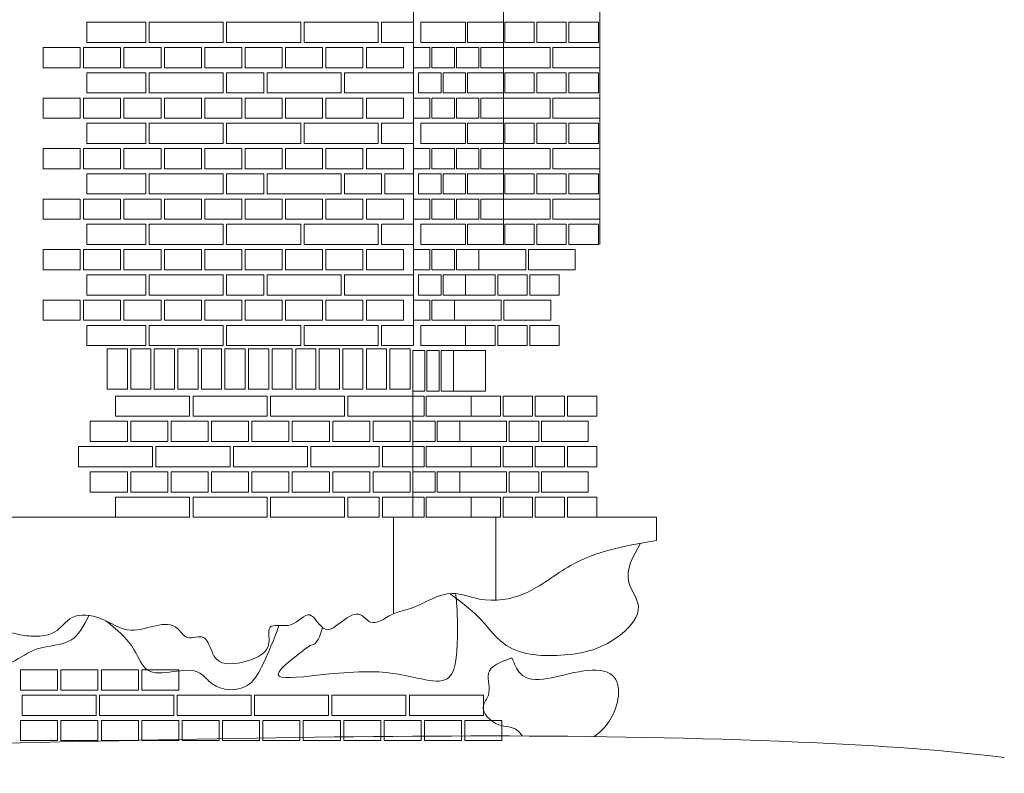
# Model space of a CAD drawing. Header units: millimetres. Extents: x -37887 to 94344, y -69777 to 116976.
# Tile 172 of 205: x 18616 to 21541, y 107490 to 109728. Entities that reach past the tile are written whole.
import ezdxf

# ---------------------------------------------------------------- set-up
doc = ezdxf.new("R2010")
doc.units = ezdxf.units.MM
doc.layers.add('02_odbudowa', color=7, linetype='Continuous', lineweight=30)
doc.layers.add('inwentarka dominiki', color=1, linetype='Continuous', lineweight=13)

# ---------------------------------------------------------------- blocks, each defined once
blk = doc.blocks.new('A$C548F19F9')
at = {"layer": 'inwentarka dominiki'}
for p, q in [((20858.1, 6616.6), (20858.1, 1606.6)), ((21411.4, 2824.7), (21411.4, 1906.6)), ((21125.2, 2606.3), (21125.2, 1906.6)), ((20855.7, 1546.6), (20855.7, 1096.6)), ((18780.4, 1096.6), (19973.1, 1096.6)), ((20798.7, 1096.6), (20798.7, 810.1)), ((21102.6, 1096.6), (21102.6, 850.3)), ((21402.6, 1096.6), (21579.6, 1096.6)), ((21579.6, 1096.6), (21579.6, 1028))]:
    blk.add_line(p, q, dxfattribs=at)
for points in [[(19888.1, 2506.6), (20063.1, 2506.6), (20063.1, 2566.6), (19888.1, 2566.6), (19888.1, 2506.6)], [(20073.1, 2566.6), (20073.1, 2506.6), (20293.1, 2506.6), (20293.1, 2566.6), (20073.1, 2566.6)], [(20303.1, 2566.6), (20303.1, 2506.6), (20523.1, 2506.6), (20523.1, 2566.6), (20303.1, 2566.6)], [(20533.1, 2566.6), (20533.1, 2506.6), (20753.1, 2506.6), (20753.1, 2566.6), (20533.1, 2566.6)], [(20763.1, 2566.6), (20763.1, 2506.6), (20858.1, 2506.6), (20858.1, 2566.6), (20763.1, 2566.6)], [(21013, 2506.6), (21013, 2566.6), (20879.5, 2566.6), (20879.5, 2506.6), (21013, 2506.6)], [(21125.2, 2506.6), (21125.2, 2566.6), (21019, 2566.6), (21019, 2506.6), (21125.2, 2506.6)], [(21129.2, 2506.6), (21129.2, 2566.6), (21216.6, 2566.6), (21216.6, 2506.6), (21129.2, 2506.6)], [(21224.6, 2506.6), (21224.6, 2566.6), (21312, 2566.6), (21312, 2506.6), (21224.6, 2506.6)], [(21320, 2506.6), (21320, 2566.6), (21407.4, 2566.6), (21407.4, 2506.6), (21320, 2506.6)], [(19758.1, 2491.6), (19758.1, 2431.6), (19868.1, 2431.6), (19868.1, 2491.6), (19758.1, 2491.6)], [(19878.1, 2491.6), (19878.1, 2431.6), (19988.1, 2431.6), (19988.1, 2491.6), (19878.1, 2491.6)], [(19998.1, 2491.6), (19998.1, 2431.6), (20108.1, 2431.6), (20108.1, 2491.6), (19998.1, 2491.6)], [(20118.1, 2491.6), (20118.1, 2431.6), (20228.1, 2431.6), (20228.1, 2491.6), (20118.1, 2491.6)], [(20238.1, 2491.6), (20238.1, 2431.6), (20348.1, 2431.6), (20348.1, 2491.6), (20238.1, 2491.6)], [(20358.1, 2491.6), (20358.1, 2431.6), (20468.1, 2431.6), (20468.1, 2491.6), (20358.1, 2491.6)], [(20478.1, 2491.6), (20478.1, 2431.6), (20588.1, 2431.6), (20588.1, 2491.6), (20478.1, 2491.6)], [(20598.1, 2491.6), (20598.1, 2431.6), (20708.1, 2431.6), (20708.1, 2491.6), (20598.1, 2491.6)], [(20718.1, 2491.6), (20718.1, 2431.6), (20828.1, 2431.6), (20828.1, 2491.6), (20718.1, 2491.6)], [(20858.1, 2431.6), (20906.8, 2431.6), (20906.8, 2491.6), (20858.1, 2491.6), (20858.1, 2431.6)], [(20912.9, 2431.6), (20979.6, 2431.6), (20979.6, 2491.6), (20912.9, 2491.6), (20912.9, 2431.6)], [(20985.7, 2431.6), (21052.4, 2431.6), (21052.4, 2491.6), (20985.7, 2491.6), (20985.7, 2431.6)], [(21058.5, 2431.6), (21125.2, 2431.6), (21125.2, 2491.6), (21058.5, 2491.6), (21058.5, 2431.6)], [(21264.3, 2431.6), (21125.2, 2431.6), (21125.2, 2491.6), (21264.3, 2491.6), (21264.3, 2431.6)], [(21411.4, 2431.6), (21272.3, 2431.6), (21272.3, 2491.6), (21411.4, 2491.6), (21411.4, 2431.6)], [(19888.1, 2356.6), (20063.1, 2356.6), (20063.1, 2416.6), (19888.1, 2416.6), (19888.1, 2356.6)], [(20073.1, 2416.6), (20073.1, 2356.6), (20293.1, 2356.6), (20293.1, 2416.6), (20073.1, 2416.6)], [(20303.1, 2416.6), (20303.1, 2356.6), (20413.1, 2356.6), (20413.1, 2416.6), (20303.1, 2416.6)], [(20423.1, 2416.6), (20423.1, 2356.6), (20643.1, 2356.6), (20643.1, 2416.6), (20423.1, 2416.6)], [(20653.1, 2416.6), (20653.1, 2356.6), (20858.1, 2356.6), (20858.1, 2416.6), (20653.1, 2416.6)], [(20873.4, 2356.6), (20940.2, 2356.6), (20940.2, 2416.6), (20873.4, 2416.6), (20873.4, 2356.6)], [(20946.2, 2356.6), (21013, 2356.6), (21013, 2416.6), (20946.2, 2416.6), (20946.2, 2356.6)], [(21125.2, 2356.6), (21125.2, 2416.6), (21019, 2416.6), (21019, 2356.6), (21125.2, 2356.6)], [(21129.2, 2356.6), (21129.2, 2416.6), (21216.6, 2416.6), (21216.6, 2356.6), (21129.2, 2356.6)], [(21224.6, 2356.6), (21224.6, 2416.6), (21312, 2416.6), (21312, 2356.6), (21224.6, 2356.6)], [(21320, 2356.6), (21320, 2416.6), (21407.4, 2416.6), (21407.4, 2356.6), (21320, 2356.6)], [(19758.1, 2341.6), (19758.1, 2281.6), (19868.1, 2281.6), (19868.1, 2341.6), (19758.1, 2341.6)], [(19878.1, 2341.6), (19878.1, 2281.6), (19988.1, 2281.6), (19988.1, 2341.6), (19878.1, 2341.6)], [(19998.1, 2341.6), (19998.1, 2281.6), (20108.1, 2281.6), (20108.1, 2341.6), (19998.1, 2341.6)], [(20118.1, 2341.6), (20118.1, 2281.6), (20228.1, 2281.6), (20228.1, 2341.6), (20118.1, 2341.6)], [(20238.1, 2341.6), (20238.1, 2281.6), (20348.1, 2281.6), (20348.1, 2341.6), (20238.1, 2341.6)], [(20358.1, 2341.6), (20358.1, 2281.6), (20468.1, 2281.6), (20468.1, 2341.6), (20358.1, 2341.6)], [(20478.1, 2341.6), (20478.1, 2281.6), (20588.1, 2281.6), (20588.1, 2341.6), (20478.1, 2341.6)], [(20598.1, 2341.6), (20598.1, 2281.6), (20708.1, 2281.6), (20708.1, 2341.6), (20598.1, 2341.6)], [(20718.1, 2341.6), (20718.1, 2281.6), (20828.1, 2281.6), (20828.1, 2341.6), (20718.1, 2341.6)], [(20858.1, 2281.6), (20906.8, 2281.6), (20906.8, 2341.6), (20858.1, 2341.6), (20858.1, 2281.6)], [(20912.9, 2281.6), (20979.6, 2281.6), (20979.6, 2341.6), (20912.9, 2341.6), (20912.9, 2281.6)], [(20985.7, 2281.6), (21052.4, 2281.6), (21052.4, 2341.6), (20985.7, 2341.6), (20985.7, 2281.6)], [(21058.5, 2281.6), (21125.2, 2281.6), (21125.2, 2341.6), (21058.5, 2341.6), (21058.5, 2281.6)], [(21264.3, 2281.6), (21125.2, 2281.6), (21125.2, 2341.6), (21264.3, 2341.6), (21264.3, 2281.6)], [(21411.4, 2281.6), (21272.3, 2281.6), (21272.3, 2341.6), (21411.4, 2341.6), (21411.4, 2281.6)], [(19888.1, 2206.6), (20063.1, 2206.6), (20063.1, 2266.6), (19888.1, 2266.6), (19888.1, 2206.6)], [(20073.1, 2266.6), (20073.1, 2206.6), (20293.1, 2206.6), (20293.1, 2266.6), (20073.1, 2266.6)], [(20303.1, 2266.6), (20303.1, 2206.6), (20523.1, 2206.6), (20523.1, 2266.6), (20303.1, 2266.6)], [(20533.1, 2266.6), (20533.1, 2206.6), (20753.1, 2206.6), (20753.1, 2266.6), (20533.1, 2266.6)], [(20763.1, 2266.6), (20763.1, 2206.6), (20858.1, 2206.6), (20858.1, 2266.6), (20763.1, 2266.6)], [(21013, 2206.6), (21013, 2266.6), (20879.5, 2266.6), (20879.5, 2206.6), (21013, 2206.6)], [(21125.2, 2206.6), (21125.2, 2266.6), (21019, 2266.6), (21019, 2206.6), (21125.2, 2206.6)], [(21129.2, 2206.6), (21129.2, 2266.6), (21216.6, 2266.6), (21216.6, 2206.6), (21129.2, 2206.6)], [(21224.6, 2206.6), (21224.6, 2266.6), (21312, 2266.6), (21312, 2206.6), (21224.6, 2206.6)], [(21320, 2206.6), (21320, 2266.6), (21407.4, 2266.6), (21407.4, 2206.6), (21320, 2206.6)], [(19758.1, 2191.6), (19758.1, 2131.6), (19868.1, 2131.6), (19868.1, 2191.6), (19758.1, 2191.6)], [(19878.1, 2191.6), (19878.1, 2131.6), (19988.1, 2131.6), (19988.1, 2191.6), (19878.1, 2191.6)], [(19998.1, 2191.6), (19998.1, 2131.6), (20108.1, 2131.6), (20108.1, 2191.6), (19998.1, 2191.6)], [(20118.1, 2191.6), (20118.1, 2131.6), (20228.1, 2131.6), (20228.1, 2191.6), (20118.1, 2191.6)], [(20238.1, 2191.6), (20238.1, 2131.6), (20348.1, 2131.6), (20348.1, 2191.6), (20238.1, 2191.6)], [(20358.1, 2191.6), (20358.1, 2131.6), (20468.1, 2131.6), (20468.1, 2191.6), (20358.1, 2191.6)], [(20478.1, 2191.6), (20478.1, 2131.6), (20588.1, 2131.6), (20588.1, 2191.6), (20478.1, 2191.6)], [(20598.1, 2191.6), (20598.1, 2131.6), (20708.1, 2131.6), (20708.1, 2191.6), (20598.1, 2191.6)], [(20718.1, 2191.6), (20718.1, 2131.6), (20828.1, 2131.6), (20828.1, 2191.6), (20718.1, 2191.6)], [(20858.1, 2131.6), (20906.8, 2131.6), (20906.8, 2191.6), (20858.1, 2191.6), (20858.1, 2131.6)], [(20912.9, 2131.6), (20979.6, 2131.6), (20979.6, 2191.6), (20912.9, 2191.6), (20912.9, 2131.6)], [(20985.7, 2131.6), (21052.4, 2131.6), (21052.4, 2191.6), (20985.7, 2191.6), (20985.7, 2131.6)], [(21058.5, 2131.6), (21125.2, 2131.6), (21125.2, 2191.6), (21058.5, 2191.6), (21058.5, 2131.6)], [(21264.3, 2131.6), (21125.2, 2131.6), (21125.2, 2191.6), (21264.3, 2191.6), (21264.3, 2131.6)], [(21411.4, 2131.6), (21272.3, 2131.6), (21272.3, 2191.6), (21411.4, 2191.6), (21411.4, 2131.6)], [(19888.1, 2056.6), (20063.1, 2056.6), (20063.1, 2116.6), (19888.1, 2116.6), (19888.1, 2056.6)], [(20073.1, 2116.6), (20073.1, 2056.6), (20293.1, 2056.6), (20293.1, 2116.6), (20073.1, 2116.6)], [(20303.1, 2116.6), (20303.1, 2056.6), (20413.1, 2056.6), (20413.1, 2116.6), (20303.1, 2116.6)], [(20423.1, 2116.6), (20423.1, 2056.6), (20643.1, 2056.6), (20643.1, 2116.6), (20423.1, 2116.6)], [(20653.1, 2116.6), (20653.1, 2056.6), (20763.1, 2056.6), (20763.1, 2116.6), (20653.1, 2116.6)], [(20773.1, 2116.6), (20773.1, 2056.6), (20858.1, 2056.6), (20858.1, 2116.6), (20773.1, 2116.6)], [(20873.4, 2056.6), (20940.2, 2056.6), (20940.2, 2116.6), (20873.4, 2116.6), (20873.4, 2056.6)], [(20946.2, 2056.6), (21013, 2056.6), (21013, 2116.6), (20946.2, 2116.6), (20946.2, 2056.6)], [(21125.2, 2056.6), (21125.2, 2116.6), (21019, 2116.6), (21019, 2056.6), (21125.2, 2056.6)], [(21129.2, 2056.6), (21129.2, 2116.6), (21216.6, 2116.6), (21216.6, 2056.6), (21129.2, 2056.6)], [(21224.6, 2056.6), (21224.6, 2116.6), (21312, 2116.6), (21312, 2056.6), (21224.6, 2056.6)], [(21320, 2056.6), (21320, 2116.6), (21407.4, 2116.6), (21407.4, 2056.6), (21320, 2056.6)], [(19758.1, 2041.6), (19758.1, 1981.6), (19868.1, 1981.6), (19868.1, 2041.6), (19758.1, 2041.6)], [(19878.1, 2041.6), (19878.1, 1981.6), (19988.1, 1981.6), (19988.1, 2041.6), (19878.1, 2041.6)], [(19998.1, 2041.6), (19998.1, 1981.6), (20108.1, 1981.6), (20108.1, 2041.6), (19998.1, 2041.6)], [(20118.1, 2041.6), (20118.1, 1981.6), (20228.1, 1981.6), (20228.1, 2041.6), (20118.1, 2041.6)], [(20238.1, 2041.6), (20238.1, 1981.6), (20348.1, 1981.6), (20348.1, 2041.6), (20238.1, 2041.6)], [(20358.1, 2041.6), (20358.1, 1981.6), (20468.1, 1981.6), (20468.1, 2041.6), (20358.1, 2041.6)], [(20478.1, 2041.6), (20478.1, 1981.6), (20588.1, 1981.6), (20588.1, 2041.6), (20478.1, 2041.6)], [(20598.1, 2041.6), (20598.1, 1981.6), (20708.1, 1981.6), (20708.1, 2041.6), (20598.1, 2041.6)], [(20718.1, 2041.6), (20718.1, 1981.6), (20828.1, 1981.6), (20828.1, 2041.6), (20718.1, 2041.6)], [(20858.1, 1981.6), (20906.8, 1981.6), (20906.8, 2041.6), (20858.1, 2041.6), (20858.1, 1981.6)], [(20912.9, 1981.6), (20979.6, 1981.6), (20979.6, 2041.6), (20912.9, 2041.6), (20912.9, 1981.6)], [(20985.7, 1981.6), (21052.4, 1981.6), (21052.4, 2041.6), (20985.7, 2041.6), (20985.7, 1981.6)], [(21058.5, 1981.6), (21125.2, 1981.6), (21125.2, 2041.6), (21058.5, 2041.6), (21058.5, 1981.6)], [(21264.3, 1981.6), (21125.2, 1981.6), (21125.2, 2041.6), (21264.3, 2041.6), (21264.3, 1981.6)], [(21411.4, 1981.6), (21272.3, 1981.6), (21272.3, 2041.6), (21411.4, 2041.6), (21411.4, 1981.6)], [(19888.1, 1906.6), (20063.1, 1906.6), (20063.1, 1966.6), (19888.1, 1966.6), (19888.1, 1906.6)], [(20073.1, 1966.6), (20073.1, 1906.6), (20293.1, 1906.6), (20293.1, 1966.6), (20073.1, 1966.6)], [(20303.1, 1966.6), (20303.1, 1906.6), (20523.1, 1906.6), (20523.1, 1966.6), (20303.1, 1966.6)], [(20533.1, 1966.6), (20533.1, 1906.6), (20753.1, 1906.6), (20753.1, 1966.6), (20533.1, 1966.6)], [(20763.1, 1966.6), (20763.1, 1906.6), (20858.1, 1906.6), (20858.1, 1966.6), (20763.1, 1966.6)], [(21013, 1906.6), (21013, 1966.6), (20879.5, 1966.6), (20879.5, 1906.6), (21013, 1906.6)], [(21125.2, 1906.6), (21125.2, 1966.6), (21019, 1966.6), (21019, 1906.6), (21125.2, 1906.6)], [(21129.2, 1906.6), (21129.2, 1966.6), (21216.6, 1966.6), (21216.6, 1906.6), (21129.2, 1906.6)], [(21224.6, 1906.6), (21224.6, 1966.6), (21312, 1966.6), (21312, 1906.6), (21224.6, 1906.6)], [(21320, 1906.6), (21320, 1966.6), (21407.4, 1966.6), (21407.4, 1906.6), (21320, 1906.6)], [(19758.1, 1891.6), (19758.1, 1831.6), (19868.1, 1831.6), (19868.1, 1891.6), (19758.1, 1891.6)], [(19878.1, 1891.6), (19878.1, 1831.6), (19988.1, 1831.6), (19988.1, 1891.6), (19878.1, 1891.6)], [(19998.1, 1891.6), (19998.1, 1831.6), (20108.1, 1831.6), (20108.1, 1891.6), (19998.1, 1891.6)], [(20118.1, 1891.6), (20118.1, 1831.6), (20228.1, 1831.6), (20228.1, 1891.6), (20118.1, 1891.6)], [(20238.1, 1891.6), (20238.1, 1831.6), (20348.1, 1831.6), (20348.1, 1891.6), (20238.1, 1891.6)], [(20358.1, 1891.6), (20358.1, 1831.6), (20468.1, 1831.6), (20468.1, 1891.6), (20358.1, 1891.6)], [(20478.1, 1891.6), (20478.1, 1831.6), (20588.1, 1831.6), (20588.1, 1891.6), (20478.1, 1891.6)], [(20598.1, 1891.6), (20598.1, 1831.6), (20708.1, 1831.6), (20708.1, 1891.6), (20598.1, 1891.6)], [(20718.1, 1891.6), (20718.1, 1831.6), (20828.1, 1831.6), (20828.1, 1891.6), (20718.1, 1891.6)], [(20858.1, 1831.6), (20906.8, 1831.6), (20906.8, 1891.6), (20858.1, 1891.6), (20858.1, 1831.6)], [(20912.9, 1831.6), (20979.6, 1831.6), (20979.6, 1891.6), (20912.9, 1891.6), (20912.9, 1831.6)], [(20985.7, 1831.6), (21052.4, 1831.6), (21052.4, 1891.6), (20985.7, 1891.6), (20985.7, 1831.6)], [(21191.5, 1831.6), (21052.4, 1831.6), (21052.4, 1891.6), (21191.5, 1891.6), (21191.5, 1831.6)], [(21338.6, 1831.6), (21199.5, 1831.6), (21199.5, 1891.6), (21338.6, 1891.6), (21338.6, 1831.6)], [(19888.1, 1756.6), (20063.1, 1756.6), (20063.1, 1816.6), (19888.1, 1816.6), (19888.1, 1756.6)], [(20073.1, 1816.6), (20073.1, 1756.6), (20293.1, 1756.6), (20293.1, 1816.6), (20073.1, 1816.6)], [(20303.1, 1816.6), (20303.1, 1756.6), (20413.1, 1756.6), (20413.1, 1816.6), (20303.1, 1816.6)], [(20423.1, 1816.6), (20423.1, 1756.6), (20643.1, 1756.6), (20643.1, 1816.6), (20423.1, 1816.6)], [(20653.1, 1816.6), (20653.1, 1756.6), (20858.1, 1756.6), (20858.1, 1816.6), (20653.1, 1816.6)], [(20873.4, 1756.6), (20940.2, 1756.6), (20940.2, 1816.6), (20873.4, 1816.6), (20873.4, 1756.6)], [(20946.2, 1756.6), (21013, 1756.6), (21013, 1816.6), (20946.2, 1816.6), (20946.2, 1756.6)], [(21013, 1756.6), (21013, 1816.6), (21100.4, 1816.6), (21100.4, 1756.6), (21013, 1756.6)], [(21108.4, 1756.6), (21108.4, 1816.6), (21195.8, 1816.6), (21195.8, 1756.6), (21108.4, 1756.6)], [(21203.7, 1756.6), (21203.7, 1816.6), (21291.2, 1816.6), (21291.2, 1756.6), (21203.7, 1756.6)], [(19758.1, 1741.6), (19758.1, 1681.6), (19868.1, 1681.6), (19868.1, 1741.6), (19758.1, 1741.6)], [(19878.1, 1741.6), (19878.1, 1681.6), (19988.1, 1681.6), (19988.1, 1741.6), (19878.1, 1741.6)], [(19998.1, 1741.6), (19998.1, 1681.6), (20108.1, 1681.6), (20108.1, 1741.6), (19998.1, 1741.6)], [(20118.1, 1741.6), (20118.1, 1681.6), (20228.1, 1681.6), (20228.1, 1741.6), (20118.1, 1741.6)], [(20238.1, 1741.6), (20238.1, 1681.6), (20348.1, 1681.6), (20348.1, 1741.6), (20238.1, 1741.6)], [(20358.1, 1741.6), (20358.1, 1681.6), (20468.1, 1681.6), (20468.1, 1741.6), (20358.1, 1741.6)], [(20478.1, 1741.6), (20478.1, 1681.6), (20588.1, 1681.6), (20588.1, 1741.6), (20478.1, 1741.6)], [(20598.1, 1741.6), (20598.1, 1681.6), (20708.1, 1681.6), (20708.1, 1741.6), (20598.1, 1741.6)], [(20718.1, 1741.6), (20718.1, 1681.6), (20828.1, 1681.6), (20828.1, 1741.6), (20718.1, 1741.6)], [(20858.1, 1681.6), (20906.8, 1681.6), (20906.8, 1741.6), (20858.1, 1741.6), (20858.1, 1681.6)], [(20912.9, 1681.6), (20979.6, 1681.6), (20979.6, 1741.6), (20912.9, 1741.6), (20912.9, 1681.6)], [(21118.7, 1681.6), (20979.6, 1681.6), (20979.6, 1741.6), (21118.7, 1741.6), (21118.7, 1681.6)], [(21265.8, 1681.6), (21126.7, 1681.6), (21126.7, 1741.6), (21265.8, 1741.6), (21265.8, 1681.6)], [(19888.1, 1606.6), (20063.1, 1606.6), (20063.1, 1666.6), (19888.1, 1666.6), (19888.1, 1606.6)], [(20073.1, 1666.6), (20073.1, 1606.6), (20293.1, 1606.6), (20293.1, 1666.6), (20073.1, 1666.6)], [(20303.1, 1666.6), (20303.1, 1606.6), (20523.1, 1606.6), (20523.1, 1666.6), (20303.1, 1666.6)], [(20533.1, 1666.6), (20533.1, 1606.6), (20753.1, 1606.6), (20753.1, 1666.6), (20533.1, 1666.6)], [(20763.1, 1666.6), (20763.1, 1606.6), (20858.1, 1606.6), (20858.1, 1666.6), (20763.1, 1666.6)], [(21013, 1606.6), (21013, 1666.6), (20879.5, 1666.6), (20879.5, 1606.6), (21013, 1606.6)], [(21013, 1606.6), (21013, 1666.6), (21100.4, 1666.6), (21100.4, 1606.6), (21013, 1606.6)], [(21108.4, 1606.6), (21108.4, 1666.6), (21195.8, 1666.6), (21195.8, 1606.6), (21108.4, 1606.6)], [(21203.7, 1606.6), (21203.7, 1666.6), (21291.2, 1666.6), (21291.2, 1606.6), (21203.7, 1606.6)], [(19948.1, 1476.6), (19948.1, 1596.6), (20008.1, 1596.6), (20008.1, 1476.6), (19948.1, 1476.6)], [(20018.1, 1476.6), (20018.1, 1596.6), (20078.1, 1596.6), (20078.1, 1476.6), (20018.1, 1476.6)], [(20088.1, 1476.6), (20088.1, 1596.6), (20148.1, 1596.6), (20148.1, 1476.6), (20088.1, 1476.6)], [(20158.1, 1476.6), (20158.1, 1596.6), (20218.1, 1596.6), (20218.1, 1476.6), (20158.1, 1476.6)], [(20228.1, 1476.6), (20228.1, 1596.6), (20288.1, 1596.6), (20288.1, 1476.6), (20228.1, 1476.6)], [(20228.1, 1476.6), (20228.1, 1596.6), (20288.1, 1596.6), (20288.1, 1476.6), (20228.1, 1476.6)], [(20298.1, 1476.6), (20298.1, 1596.6), (20358.1, 1596.6), (20358.1, 1476.6), (20298.1, 1476.6)], [(20368.1, 1476.6), (20368.1, 1596.6), (20428.1, 1596.6), (20428.1, 1476.6), (20368.1, 1476.6)], [(20438.1, 1476.6), (20438.1, 1596.6), (20498.1, 1596.6), (20498.1, 1476.6), (20438.1, 1476.6)], [(20508.1, 1476.6), (20508.1, 1596.6), (20568.1, 1596.6), (20568.1, 1476.6), (20508.1, 1476.6)], [(20578.1, 1476.6), (20578.1, 1596.6), (20638.1, 1596.6), (20638.1, 1476.6), (20578.1, 1476.6)], [(20648.1, 1476.6), (20648.1, 1596.6), (20708.1, 1596.6), (20708.1, 1476.6), (20648.1, 1476.6)], [(20718.1, 1476.6), (20718.1, 1596.6), (20778.1, 1596.6), (20778.1, 1476.6), (20718.1, 1476.6)], [(20788.1, 1476.6), (20788.1, 1596.6), (20848.1, 1596.6), (20848.1, 1476.6), (20788.1, 1476.6)], [(19973.1, 1456.6), (19973.1, 1396.6), (20193.1, 1396.6), (20193.1, 1456.6), (19973.1, 1456.6)], [(20203.1, 1456.6), (20203.1, 1396.6), (20423.1, 1396.6), (20423.1, 1456.6), (20203.1, 1456.6)], [(20433.1, 1456.6), (20433.1, 1396.6), (20653.1, 1396.6), (20653.1, 1456.6), (20433.1, 1456.6)], [(20663.1, 1456.6), (20663.1, 1396.6), (20855.7, 1396.6), (20855.7, 1456.6), (20663.1, 1456.6)], [(20889.5, 1396.6), (20889.5, 1456.6), (20855.7, 1456.6), (20855.7, 1396.6), (20889.5, 1396.6)], [(21029, 1396.6), (21029, 1456.6), (20895.5, 1456.6), (20895.5, 1396.6), (21029, 1396.6)], [(21029, 1396.6), (21029, 1456.6), (21116.4, 1456.6), (21116.4, 1396.6), (21029, 1396.6)], [(21124.4, 1396.6), (21124.4, 1456.6), (21211.8, 1456.6), (21211.8, 1396.6), (21124.4, 1396.6)], [(21219.8, 1396.6), (21219.8, 1456.6), (21307.2, 1456.6), (21307.2, 1396.6), (21219.8, 1396.6)], [(21315.2, 1396.6), (21315.2, 1456.6), (21402.6, 1456.6), (21402.6, 1396.6), (21315.2, 1396.6)], [(19898.1, 1381.6), (19898.1, 1321.6), (20008.1, 1321.6), (20008.1, 1381.6), (19898.1, 1381.6)], [(20018.1, 1381.6), (20018.1, 1321.6), (20128.1, 1321.6), (20128.1, 1381.6), (20018.1, 1381.6)], [(20138.1, 1381.6), (20138.1, 1321.6), (20248.1, 1321.6), (20248.1, 1381.6), (20138.1, 1381.6)], [(20258.1, 1381.6), (20258.1, 1321.6), (20368.1, 1321.6), (20368.1, 1381.6), (20258.1, 1381.6)], [(20378.1, 1381.6), (20378.1, 1321.6), (20488.1, 1321.6), (20488.1, 1381.6), (20378.1, 1381.6)], [(20498.1, 1381.6), (20498.1, 1321.6), (20608.1, 1321.6), (20608.1, 1381.6), (20498.1, 1381.6)], [(20618.1, 1381.6), (20618.1, 1321.6), (20728.1, 1321.6), (20728.1, 1381.6), (20618.1, 1381.6)], [(20738.1, 1381.6), (20738.1, 1321.6), (20848.1, 1321.6), (20848.1, 1381.6), (20738.1, 1381.6)], [(20855.7, 1321.6), (20922.8, 1321.6), (20922.8, 1381.6), (20855.7, 1381.6), (20855.7, 1321.6)], [(20928.9, 1321.6), (20995.6, 1321.6), (20995.6, 1381.6), (20928.9, 1381.6), (20928.9, 1321.6)], [(21134.7, 1321.6), (20995.6, 1321.6), (20995.6, 1381.6), (21134.7, 1381.6), (21134.7, 1321.6)], [(21142.7, 1321.6), (21142.7, 1381.6), (21230.1, 1381.6), (21230.1, 1321.6), (21142.7, 1321.6)], [(21377.2, 1321.6), (21238.1, 1321.6), (21238.1, 1381.6), (21377.2, 1381.6), (21377.2, 1321.6)], [(19863.1, 1306.6), (19863.1, 1246.6), (20083.1, 1246.6), (20083.1, 1306.6), (19863.1, 1306.6)], [(20093.1, 1306.6), (20093.1, 1246.6), (20313.1, 1246.6), (20313.1, 1306.6), (20093.1, 1306.6)], [(20323.1, 1306.6), (20323.1, 1246.6), (20543.1, 1246.6), (20543.1, 1306.6), (20323.1, 1306.6)], [(20553.1, 1306.6), (20553.1, 1246.6), (20755.7, 1246.6), (20755.7, 1306.6), (20553.1, 1306.6)], [(20765.7, 1306.6), (20765.7, 1246.6), (20855.7, 1246.6), (20855.7, 1306.6), (20765.7, 1306.6)], [(20889.5, 1246.6), (20889.5, 1306.6), (20855.7, 1306.6), (20855.7, 1246.6), (20889.5, 1246.6)], [(21029, 1246.6), (21029, 1306.6), (20895.5, 1306.6), (20895.5, 1246.6), (21029, 1246.6)], [(21029, 1246.6), (21029, 1306.6), (21116.4, 1306.6), (21116.4, 1246.6), (21029, 1246.6)], [(21124.4, 1246.6), (21124.4, 1306.6), (21211.8, 1306.6), (21211.8, 1246.6), (21124.4, 1246.6)], [(21219.8, 1246.6), (21219.8, 1306.6), (21307.2, 1306.6), (21307.2, 1246.6), (21219.8, 1246.6)], [(21315.2, 1246.6), (21315.2, 1306.6), (21402.6, 1306.6), (21402.6, 1246.6), (21315.2, 1246.6)], [(19898.1, 1231.6), (19898.1, 1171.6), (20008.1, 1171.6), (20008.1, 1231.6), (19898.1, 1231.6)], [(20018.1, 1231.6), (20018.1, 1171.6), (20128.1, 1171.6), (20128.1, 1231.6), (20018.1, 1231.6)], [(20138.1, 1231.6), (20138.1, 1171.6), (20248.1, 1171.6), (20248.1, 1231.6), (20138.1, 1231.6)], [(20258.1, 1231.6), (20258.1, 1171.6), (20368.1, 1171.6), (20368.1, 1231.6), (20258.1, 1231.6)], [(20378.1, 1231.6), (20378.1, 1171.6), (20488.1, 1171.6), (20488.1, 1231.6), (20378.1, 1231.6)], [(20498.1, 1231.6), (20498.1, 1171.6), (20608.1, 1171.6), (20608.1, 1231.6), (20498.1, 1231.6)], [(20618.1, 1231.6), (20618.1, 1171.6), (20728.1, 1171.6), (20728.1, 1231.6), (20618.1, 1231.6)], [(20738.1, 1231.6), (20738.1, 1171.6), (20848.1, 1171.6), (20848.1, 1231.6), (20738.1, 1231.6)], [(20855.7, 1171.6), (20922.8, 1171.6), (20922.8, 1231.6), (20855.7, 1231.6), (20855.7, 1171.6)], [(20928.9, 1171.6), (20995.6, 1171.6), (20995.6, 1231.6), (20928.9, 1231.6), (20928.9, 1171.6)], [(21134.7, 1171.6), (20995.6, 1171.6), (20995.6, 1231.6), (21134.7, 1231.6), (21134.7, 1171.6)], [(21142.7, 1171.6), (21142.7, 1231.6), (21230.1, 1231.6), (21230.1, 1171.6), (21142.7, 1171.6)], [(21377.2, 1171.6), (21238.1, 1171.6), (21238.1, 1231.6), (21377.2, 1231.6), (21377.2, 1171.6)], [(19973.1, 1156.6), (19973.1, 1096.6), (20193.1, 1096.6), (20193.1, 1156.6), (19973.1, 1156.6)], [(20203.1, 1156.6), (20203.1, 1096.6), (20423.1, 1096.6), (20423.1, 1156.6), (20203.1, 1156.6)], [(20433.1, 1156.6), (20433.1, 1096.6), (20653.1, 1096.6), (20653.1, 1156.6), (20433.1, 1156.6)], [(20663.1, 1156.6), (20663.1, 1096.6), (20755.7, 1096.6), (20755.7, 1156.6), (20663.1, 1156.6)], [(20765.7, 1156.6), (20765.7, 1096.6), (20855.7, 1096.6), (20855.7, 1156.6), (20765.7, 1156.6)], [(20889.5, 1096.6), (20889.5, 1156.6), (20855.7, 1156.6), (20855.7, 1096.6), (20889.5, 1096.6)], [(21029, 1096.6), (21029, 1156.6), (20895.5, 1156.6), (20895.5, 1096.6), (21029, 1096.6)], [(21029, 1096.6), (21029, 1156.6), (21116.4, 1156.6), (21116.4, 1096.6), (21029, 1096.6)], [(21124.4, 1096.6), (21124.4, 1156.6), (21211.8, 1156.6), (21211.8, 1096.6), (21124.4, 1096.6)], [(21219.8, 1096.6), (21219.8, 1156.6), (21307.2, 1156.6), (21307.2, 1096.6), (21219.8, 1096.6)], [(21315.2, 1096.6), (21315.2, 1156.6), (21402.6, 1156.6), (21402.6, 1096.6), (21315.2, 1096.6)], [(19800.8, 643.4), (19800.8, 583.4), (19690.8, 583.4), (19690.8, 643.4), (19800.8, 643.4)], [(19920.8, 643.4), (19920.8, 583.4), (19810.8, 583.4), (19810.8, 643.4), (19920.8, 643.4)], [(20040.8, 643.4), (20040.8, 583.4), (19930.8, 583.4), (19930.8, 643.4), (20040.8, 643.4)], [(20160.8, 643.4), (20160.8, 583.4), (20050.8, 583.4), (20050.8, 643.4), (20160.8, 643.4)], [(19915.8, 568.4), (19915.8, 508.4), (19695.8, 508.4), (19695.8, 568.4), (19915.8, 568.4)], [(20145.8, 568.4), (20145.8, 508.4), (19925.8, 508.4), (19925.8, 568.4), (20145.8, 568.4)], [(20375.8, 568.4), (20375.8, 508.4), (20155.8, 508.4), (20155.8, 568.4), (20375.8, 568.4)], [(20605.8, 568.4), (20605.8, 508.4), (20385.8, 508.4), (20385.8, 568.4), (20605.8, 568.4)], [(20835.8, 568.4), (20835.8, 508.4), (20615.8, 508.4), (20615.8, 568.4), (20835.8, 568.4)], [(21065.8, 568.4), (21065.8, 508.4), (20845.8, 508.4), (20845.8, 568.4), (21065.8, 568.4)], [(19800.8, 493.4), (19800.8, 433.4), (19690.8, 433.4), (19690.8, 493.4), (19800.8, 493.4)], [(19920.8, 493.4), (19920.8, 433.4), (19810.8, 433.4), (19810.8, 493.4), (19920.8, 493.4)], [(20040.8, 493.4), (20040.8, 433.4), (19930.8, 433.4), (19930.8, 493.4), (20040.8, 493.4)], [(20160.8, 493.4), (20160.8, 433.4), (20050.8, 433.4), (20050.8, 493.4), (20160.8, 493.4)], [(20280.8, 493.4), (20280.8, 433.4), (20170.8, 433.4), (20170.8, 493.4), (20280.8, 493.4)], [(20400.8, 493.4), (20400.8, 433.4), (20290.8, 433.4), (20290.8, 493.4), (20400.8, 493.4)], [(20520.8, 493.4), (20520.8, 433.4), (20410.8, 433.4), (20410.8, 493.4), (20520.8, 493.4)], [(20640.8, 493.4), (20640.8, 433.4), (20530.8, 433.4), (20530.8, 493.4), (20640.8, 493.4)], [(20760.8, 493.4), (20760.8, 433.4), (20650.8, 433.4), (20650.8, 493.4), (20760.8, 493.4)], [(20880.8, 493.4), (20880.8, 433.4), (20770.8, 433.4), (20770.8, 493.4), (20880.8, 493.4)], [(21000.8, 493.4), (21000.8, 433.4), (20890.8, 433.4), (20890.8, 493.4), (21000.8, 493.4)], [(21120.8, 493.4), (21120.8, 433.4), (21010.8, 433.4), (21010.8, 493.4), (21120.8, 493.4)]]:
    blk.add_lwpolyline(points, dxfattribs=at)
for points in [[(20892.1, 1591.6), (20855.7, 1591.6), (20855.7, 1471.6), (20892.1, 1471.6)], [(20934.6, 1591.6), (20898.2, 1591.6), (20898.2, 1471.6), (20934.6, 1471.6)], [(20977.1, 1591.6), (20940.7, 1591.6), (20940.7, 1471.6), (20977.1, 1471.6)], [(21072.5, 1591.6), (20977.1, 1591.6), (20977.1, 1471.6), (21072.5, 1471.6)]]:
    blk.add_lwpolyline(points, close=True, dxfattribs=at)
for points in [[(17006.6, 770), (17111.7, 541.2), (17245.8, 542.9), (17441.4, 525.6), (17727.8, 611), (17907.3, 581.1), (17954.3, 645.2), (17980, 687.9), (17980, 730.6), (18009.9, 751.9), (18027, 773.3), (18052.7, 773.3), (18074, 841.6), (18138.2, 845.9), (18146.7, 858.7), (18198, 824.5), (18249.3, 833.1), (18275, 807.4), (18296.3, 781.8), (18347.6, 756.2), (18424.6, 760.5), (18493, 756.2), (18591.3, 709.2), (18728.1, 747.7), (18813.6, 739.1), (18886.2, 683.6), (18958.9, 696.4), (18967.5, 764.7), (19040.1, 769), (19095.7, 811.7), (19125.6, 760.5), (19215.4, 760.5), (19318, 786.1), (19382.1, 751.9), (19424.9, 751.9), (19463.3, 751.9), (19510.4, 794.6), (19544.6, 824.5), (19625.8, 773.3), (19689.9, 747.7), (19741.2, 743.4), (19792.5, 756.2), (19843.8, 798.9), (19928.3, 796), (20019.4, 761.4), (20156.7, 766.8), (20186.3, 739.9), (20234.8, 739.9), (20248.3, 723.8), (20272.5, 675.3), (20364.1, 670), (20428.7, 723.8), (20431.4, 769.5), (20493.4, 777.6), (20549.9, 807.2), (20595.7, 764.1), (20646.9, 788.3), (20700.7, 807.2), (20730.3, 785.6), (20792.3, 807.2), (20849.3, 826.2), (20974, 870.5), (21054.4, 853.9), (21189.1, 870.5), (21324.8, 953.6), (21579.6, 1028)], [(21532.9, 1019.7), (21497.9, 903.3), (21526.3, 832.3), (21476.6, 750.7), (21295.5, 686.9), (21125, 722.4), (21061.1, 789.8), (20966.5, 870.2)]]:
    blk.add_spline(points, degree=3, dxfattribs=at)
for points, knots in [([(20551.2, 716.2), (20509.8, 685.1), (20357.7, 570.9), (20746.3, 684.3), (20986.9, 567.5), (20989.4, 744.5), (20988, 838.2), (20982.7, 870.2)], [0, 0, 0, 0, 121.509726, 446.245733, 627.155827, 771.225164, 864.398141, 864.398141, 864.398141, 864.398141]), ([(19007.2, 766.2), (19027.5, 737.8), (19079.2, 679.4), (19246.7, 707.2), (19390.2, 693.3), (19531.3, 625.7), (19648.2, 646.6), (19740.8, 717.8), (19848.9, 714), (19879.2, 775.7), (19893.8, 805.4)], [39.120058, 39.120058, 39.120058, 39.120058, 137.211929, 270.281569, 498.793727, 572.046899, 733.838255, 817.696519, 921.339798, 1014.323263, 1014.323263, 1014.323263, 1014.323263]), ([(19943.8, 789.3), (19975.5, 764.4), (20025.6, 725.1), (20070.4, 598.1), (20204.9, 672.3), (20267.7, 581.9), (20365.6, 576.9), (20418.6, 671.2), (20443.8, 734.1), (20458.2, 775.2)], [0, 0, 0, 0, 121.455299, 191.872468, 348.726052, 396.784622, 501.059307, 571.191015, 702.879299, 702.879299, 702.879299, 702.879299]), ([(20587.8, 769), (20580.9, 744.4), (20572, 715.9), (20549.7, 716.2), (20548.9, 716.2)], [1408.637686, 1408.637686, 1408.637686, 1408.637686, 1472.86786, 1475.122943, 1475.122943, 1475.122943, 1475.122943]), ([(21150.5, 679), (21118.3, 667.8), (21061.4, 648), (21093.5, 575.7), (21049, 527.9), (21104.9, 470.2), (21160.5, 476.7), (21176.1, 453.4), (21181.5, 447.1)], [0, 0, 0, 0, 83.907646, 148.285801, 181.693997, 255.902512, 311.537452, 335.50348, 335.50348, 335.50348, 335.50348]), ([(21395.3, 445.5), (21412.9, 458), (21467.1, 512.6), (21482.9, 641.3), (21325.2, 647.9), (21190.7, 582), (21157.6, 661.9), (21150.5, 679)], [544.148547, 544.148547, 544.148547, 544.148547, 598.157785, 733.349872, 819.929631, 1009.099388, 1060.552274, 1060.552274, 1060.552274, 1060.552274]), ([(16754.1, 336.5), (16920, 356.6), (17430.5, 418.5), (19177.6, 383.8), (21001.3, 493.4), (22399.3, 408.9), (22613.3, 383.8)], [0, 0, 0, 0, 500.184389, 1538.639825, 5251.800026, 5865.08768, 5865.08768, 5865.08768, 5865.08768])]:
    blk.add_open_spline(points, degree=3, knots=knots, dxfattribs=at)

msp = doc.modelspace()

# ---------------------------------------------------------------- block references
at = {"layer": '02_odbudowa'}
msp.add_blockref('A$C548F19F9', (-1072.5, 107153.6), dxfattribs=at)

doc.saveas('drawing.dxf')
